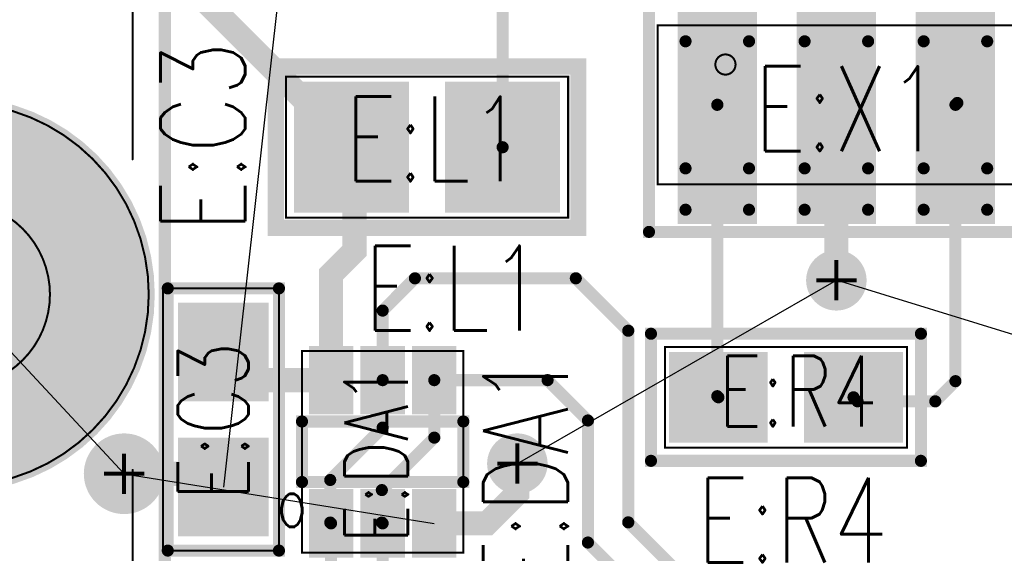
# Model space of a CAD drawing. Extents: x -7.2 to 18.3, y -5.6 to 10.9.
# Tile 29 of 112: x 3.073 to 3.561, y -0.134 to 0.13. Entities that reach past the tile are written whole.
import ezdxf
from ezdxf.enums import TextEntityAlignment as Align

# ---------------------------------------------------------------- set-up
doc = ezdxf.new("R2010")
doc.units = 0
for name, pattern in [('SIG_234', [2, 1, 1]), ('SIG_235', [2, 1, 1]), ('SIG_241', [2, 1, 1]), ('SIG_242', [2, 1, 1]), ('SIG_249', [2, 1, 1]), ('SIG_261', [2, 1, 1]), ('SIG_262', [2, 1, 1]), ('TRMIDX_0', [2, 1, 1]), ('TRMIDX_1', [2, 1, 1]), ('TRMIDX_2', [2, 1, 1])]:
    doc.linetypes.add(name, pattern=pattern)
for name, color, linetype in [('ATTRIBUTE_123', 255, 'CONTINUOUS'), ('DRIL_PLTE_THRU_01', 16, 'CONTINUOUS'), ('DRIL_PLTE_THRU_03', 146, 'CONTINUOUS'), ('DRIL_PLTE_THRU_04', 176, 'CONTINUOUS'), ('DRIL_SYMBOL', 254, 'CONTINUOUS'), ('LINK_00', 2, 'CONTINUOUS'), ('PADS_BOT', 5, 'CONTINUOUS'), ('PADS_INNER', 1, 'CONTINUOUS'), ('PADS_TOP', 1, 'CONTINUOUS'), ('PADS_XR_131', 3, 'CONTINUOUS'), ('PADS_XR_132', 6, 'CONTINUOUS'), ('PADS_XR_133', 254, 'CONTINUOUS'), ('PART_NAME_123', 255, 'CONTINUOUS'), ('PART_NAME_129', 2, 'CONTINUOUS'), ('PART_TOP_2DLINE_123', 255, 'CONTINUOUS'), ('PART_TOP_2DLINE_129', 2, 'CONTINUOUS'), ('PART_TOP_COPPER_01', 1, 'CONTINUOUS'), ('TRACE_01', 1, 'CONTINUOUS'), ('VIAPTS', 56, 'CONTINUOUS')]:
    doc.layers.add(name, color=color, linetype=linetype)
doc.styles.add('W0$001', font='simplex', dxfattribs={"width": 0.75})
doc.styles.add('W0$005', font='simplex', dxfattribs={"width": 0.75})
doc.styles.add('W0$006', font='simplex', dxfattribs={"width": 0.75})

# ---------------------------------------------------------------- blocks, each defined once
blk = doc.blocks.new('SMOOTH_0$001')
at = {"const_width": 0.0005}
blk.add_lwpolyline([(-0.00025, 0, 1), (0.00025, 0, 1)], format="xyb", close=True, dxfattribs=at)
blk = doc.blocks.new('SMOOTH_0$006')
at = {"const_width": 0.003}
blk.add_lwpolyline([(-0.0015, 0, 1), (0.0015, 0, 1)], format="xyb", close=True, dxfattribs=at)
blk = doc.blocks.new('PART_BODY_TOP_395')
at = {"layer": 'PART_TOP_2DLINE_123', "const_width": 0.006}
blk.add_lwpolyline([(-0.04, 0.015), (0.04, 0.015), (0.04, -0.015), (-0.04, -0.015)], close=True, dxfattribs=at)
blk.add_lwpolyline([(-0.04, 0.015), (0.04, 0.015), (0.04, -0.015), (-0.04, -0.015)], close=True, dxfattribs=at)
at = {"layer": 'PART_TOP_2DLINE_129', "const_width": 0.001}
blk.add_lwpolyline([(-0.04, -0.05), (0.04, -0.05), (0.04, 0.05), (-0.04, 0.05)], close=True, dxfattribs=at)
blk.add_lwpolyline([(-0.04, -0.05), (0.04, -0.05), (0.04, 0.05), (-0.04, 0.05)], close=True, dxfattribs=at)
blk.add_lwpolyline([(-0.035, -0.06, 1), (-0.025, -0.06, 1)], format="xyb", close=True, dxfattribs=at)
blk.add_lwpolyline([(-0.035, -0.06, 1), (-0.025, -0.06, 1)], format="xyb", close=True, dxfattribs=at)
at = {"layer": 'PART_TOP_2DLINE_123'}
for p in [(-0.04, 0.015), (-0.04, 0.015), (0.04, 0.015), (0.04, 0.015), (-0.04, -0.015), (-0.04, -0.015), (0.04, -0.015), (0.04, -0.015)]:
    blk.add_blockref('SMOOTH_0$006', p, dxfattribs=at)
at = {"layer": 'PART_TOP_2DLINE_129'}
for p in [(-0.04, 0.05), (-0.04, 0.05), (0.04, 0.05), (0.04, 0.05), (-0.04, -0.05), (-0.04, -0.05), (0.04, -0.05), (0.04, -0.05)]:
    blk.add_blockref('SMOOTH_0$001', p, dxfattribs=at)
blk = doc.blocks.new('DRIL_HOLE_0')
blk.add_lwpolyline([(0, 0, 1), (0, 0, 1)], format="xyb", close=True)
blk = doc.blocks.new('PAD_1')
blk.add_lwpolyline([(0, 0, 1), (0, 0, 1)], format="xyb", close=True)
blk = doc.blocks.new('PAD_141')
at = {"const_width": 0.022}
blk.add_lwpolyline([(-0.017, 0), (0.017, 0)], dxfattribs=at)
blk = doc.blocks.new('PAD_142')
at = {"const_width": 0.016}
blk.add_lwpolyline([(-0.014, 0), (0.014, 0)], dxfattribs=at)
blk = doc.blocks.new('STK_TOP_82')
at = {"layer": 'DRIL_PLTE_THRU_01'}
blk.add_blockref('DRIL_HOLE_0', (0, 0), dxfattribs=at)
at = {"layer": 'DRIL_PLTE_THRU_03'}
blk.add_blockref('DRIL_HOLE_0', (0, 0), dxfattribs=at)
at = {"layer": 'DRIL_PLTE_THRU_04'}
blk.add_blockref('DRIL_HOLE_0', (0, 0), dxfattribs=at)
at = {"layer": 'PADS_BOT'}
blk.add_blockref('PAD_1', (0, 0), dxfattribs=at)
at = {"layer": 'PADS_INNER'}
blk.add_blockref('PAD_1', (0, 0), dxfattribs=at)
at = {"layer": 'PADS_TOP', "rotation": 90}
blk.add_blockref('PAD_142', (0, 0), dxfattribs=at)
at = {"layer": 'PADS_XR_131', "rotation": 90}
blk.add_blockref('PAD_141', (0, 0), dxfattribs=at)
at = {"layer": 'PADS_XR_133', "rotation": 90}
blk.add_blockref('PAD_142', (0, 0), dxfattribs=at)
blk = doc.blocks.new('SYM_TOP_68')
for name, p in [('STK_TOP_82', (-0.0256, 0.0355)), ('STK_TOP_82', (0, 0.0355)), ('STK_TOP_82', (0.0256, 0.0355)), ('PART_BODY_TOP_395', (0, 0)), ('STK_TOP_82', (-0.0256, -0.0355)), ('STK_TOP_82', (0, -0.0355)), ('STK_TOP_82', (0.0256, -0.0355))]:
    blk.add_blockref(name, p)
blk = doc.blocks.new('PART_TOP_472')
blk.add_blockref('SYM_TOP_68', (0, 0))
at = {"layer": 'ATTRIBUTE_123', "style": 'W0$005', "width": 0.75}
blk.add_text('o', height=0.0245, dxfattribs=at).set_placement((-0.045, -0.025), align=Align.MIDDLE_CENTER)
at = {"layer": 'PART_NAME_123', "style": 'W0$006', "width": 0.75}
blk.add_text('E:DA1', height=0.042, rotation=90, dxfattribs=at).set_placement((0.0709, -0.0099), align=Align.MIDDLE_CENTER)
at = {"layer": 'PART_NAME_129', "style": 'W0$001', "width": 0.75}
blk.add_text('E:DA1', height=0.0315, rotation=90, dxfattribs=at).set_placement((-0.0032, -0.0009), align=Align.MIDDLE_CENTER)
blk = doc.blocks.new('PART_BODY_TOP_397')
at = {"layer": 'PART_TOP_2DLINE_123', "const_width": 0.006}
blk.add_lwpolyline([(-0.375, 0.389), (0.05, 0.389), (0.05, -0.291), (-0.375, -0.291)], close=True, dxfattribs=at)
at = {"layer": 'PART_TOP_2DLINE_129', "const_width": 0.001}
for points in [[(-0.28, -0.188, 1), (-0.09, -0.188, 1)], [(-0.231, -0.188, 1), (-0.139, -0.188, 1)]]:
    blk.add_lwpolyline(points, format="xyb", close=True, dxfattribs=at)
for points in [[(-0.374, -0.275), (-0.272, -0.275)], [(0.049, -0.275), (-0.118, -0.275)]]:
    blk.add_lwpolyline(points, dxfattribs=at)
at = {"layer": 'PART_TOP_2DLINE_129'}
for p in [(-0.272, -0.275), (-0.118, -0.275)]:
    blk.add_blockref('SMOOTH_0$001', p, dxfattribs=at)
blk = doc.blocks.new('DRIL_SYMBOL_0$092')
at = {"layer": 'DRIL_SYMBOL', "const_width": 0.002}
for points in [[(0, -0.01), (0, 0.01)], [(-0.01, 0), (0.01, 0)]]:
    blk.add_lwpolyline(points, dxfattribs=at)
blk = doc.blocks.new('DRIL_HOLE_0$092')
at = {"const_width": 0.046}
blk.add_lwpolyline([(-0.023, 0, 1), (0.023, 0, 1)], format="xyb", close=True, dxfattribs=at)
blk.add_blockref('DRIL_SYMBOL_0$092', (0, 0))
blk = doc.blocks.new('PAD_144')
at = {"const_width": 0.095}
blk.add_lwpolyline([(0, -0.0475, 1), (0, 0.0475, 1)], format="xyb", close=True, dxfattribs=at)
blk = doc.blocks.new('PAD_145')
at = {"const_width": 0.098}
blk.add_lwpolyline([(0, -0.049, 1), (0, 0.049, 1)], format="xyb", close=True, dxfattribs=at)
blk = doc.blocks.new('STK_TOP_84')
at = {"layer": 'DRIL_PLTE_THRU_01'}
blk.add_blockref('DRIL_HOLE_0$092', (0, 0), dxfattribs=at)
at = {"layer": 'DRIL_PLTE_THRU_03'}
blk.add_blockref('DRIL_HOLE_0$092', (0, 0), dxfattribs=at)
at = {"layer": 'DRIL_PLTE_THRU_04'}
blk.add_blockref('DRIL_HOLE_0$092', (0, 0), dxfattribs=at)
at = {"layer": 'PADS_BOT'}
blk.add_blockref('PAD_144', (0, 0), dxfattribs=at)
at = {"layer": 'PADS_INNER'}
blk.add_blockref('PAD_144', (0, 0), dxfattribs=at)
at = {"layer": 'PADS_TOP'}
blk.add_blockref('PAD_144', (0, 0), dxfattribs=at)
at = {"layer": 'PADS_XR_131'}
blk.add_blockref('PAD_145', (0, 0), dxfattribs=at)
at = {"layer": 'PADS_XR_132'}
blk.add_blockref('PAD_145', (0, 0), dxfattribs=at)
blk = doc.blocks.new('SYM_TOP_70')
for name, p in [('PART_BODY_TOP_397', (0, 0)), ('STK_TOP_84', (-0.185, -0.188))]:
    blk.add_blockref(name, p)
blk = doc.blocks.new('PART_TOP_474')
blk.add_blockref('SYM_TOP_70', (0, 0))
blk = doc.blocks.new('SMOOTH_0$008')
at = {"const_width": 0.004}
blk.add_lwpolyline([(-0.002, 0, 1), (0.002, 0, 1)], format="xyb", close=True, dxfattribs=at)
blk = doc.blocks.new('PART_BODY_TOP_398')
at = {"layer": 'PART_TOP_2DLINE_123', "const_width": 0.008}
blk.add_lwpolyline([(-0.075, -0.04), (0.075, -0.04), (0.075, 0.04), (-0.075, 0.04)], close=True, dxfattribs=at)
at = {"layer": 'PART_TOP_2DLINE_129', "const_width": 0.001}
blk.add_lwpolyline([(-0.07, -0.035), (0.07, -0.035), (0.07, 0.035), (-0.07, 0.035)], close=True, dxfattribs=at)
at = {"layer": 'PART_TOP_2DLINE_123'}
for p in [(-0.075, 0.04), (0.075, 0.04), (-0.075, -0.04), (0.075, -0.04)]:
    blk.add_blockref('SMOOTH_0$008', p, dxfattribs=at)
at = {"layer": 'PART_TOP_2DLINE_129'}
for p in [(-0.07, 0.035), (0.07, 0.035), (-0.07, -0.035), (0.07, -0.035)]:
    blk.add_blockref('SMOOTH_0$001', p, dxfattribs=at)
blk = doc.blocks.new('PAD_35')
at = {"const_width": 0.057}
blk.add_lwpolyline([(-0.0325, 0), (0.0325, 0)], dxfattribs=at)
blk = doc.blocks.new('PAD_36')
at = {"const_width": 0.051}
blk.add_lwpolyline([(-0.0295, 0), (0.0295, 0)], dxfattribs=at)
blk = doc.blocks.new('STK_TOP_23')
at = {"layer": 'DRIL_PLTE_THRU_01'}
blk.add_blockref('DRIL_HOLE_0', (0, 0), dxfattribs=at)
at = {"layer": 'DRIL_PLTE_THRU_03'}
blk.add_blockref('DRIL_HOLE_0', (0, 0), dxfattribs=at)
at = {"layer": 'DRIL_PLTE_THRU_04'}
blk.add_blockref('DRIL_HOLE_0', (0, 0), dxfattribs=at)
at = {"layer": 'PADS_BOT'}
blk.add_blockref('PAD_1', (0, 0), dxfattribs=at)
at = {"layer": 'PADS_INNER'}
blk.add_blockref('PAD_1', (0, 0), dxfattribs=at)
at = {"layer": 'PADS_TOP', "rotation": 90}
blk.add_blockref('PAD_36', (0, 0), dxfattribs=at)
at = {"layer": 'PADS_XR_131', "rotation": 90}
blk.add_blockref('PAD_35', (0, 0), dxfattribs=at)
at = {"layer": 'PADS_XR_133', "rotation": 90}
blk.add_blockref('PAD_36', (0, 0), dxfattribs=at)
blk = doc.blocks.new('SYM_TOP_71')
for name, p in [('STK_TOP_23', (-0.0375, 0)), ('STK_TOP_23', (0.0375, 0)), ('PART_BODY_TOP_398', (0, 0))]:
    blk.add_blockref(name, p)
blk = doc.blocks.new('PART_TOP_475')
blk.add_blockref('SYM_TOP_71', (0, 0))
at = {"layer": 'PART_NAME_123', "style": 'W0$006', "width": 0.75}
blk.add_text('E:L1', height=0.042, dxfattribs=at).set_placement((-0.0311, -0.0909))
at = {"layer": 'PART_NAME_129', "style": 'W0$001', "width": 0.75}
blk.add_text('E:L1', height=0.042, dxfattribs=at).set_placement((0.0039, 0.0041), align=Align.MIDDLE_CENTER)
blk = doc.blocks.new('PART_BODY_TOP_403')
at = {"layer": 'PART_TOP_2DLINE_123', "const_width": 0.006}
blk.add_lwpolyline([(-0.09291, 0.06299), (0.09291, 0.06299), (0.09291, -0.06299), (-0.09291, -0.06299)], close=True, dxfattribs=at)
blk.add_lwpolyline([(0.074, -0.071, 1), (0.084, -0.071, 1)], format="xyb", close=True, dxfattribs=at)
at = {"layer": 'PART_TOP_2DLINE_129', "const_width": 0.001}
blk.add_lwpolyline([(-0.08858, 0.03937), (0.08858, 0.03937), (0.08858, -0.03937), (-0.08858, -0.03937)], close=True, dxfattribs=at)
blk.add_lwpolyline([(0.05, -0.02, 1), (0.06, -0.02, 1)], format="xyb", close=True, dxfattribs=at)
at = {"layer": 'PART_TOP_COPPER_01', "linetype": 'TRMIDX_2', "const_width": 0.006}
for points in [[(-0.0748, 0.052), (-0.04331, 0.052), (-0.04331, 0.0315), (-0.0748, 0.0315)], [(-0.0748, -0.0315), (-0.04331, -0.0315), (-0.04331, -0.0515), (-0.0748, -0.0515)]]:
    blk.add_lwpolyline(points, close=True, dxfattribs=at)
at = {"layer": 'PART_TOP_COPPER_01', "linetype": 'TRMIDX_1', "const_width": 0.006}
for points in [[(-0.01575, 0.052), (0.01575, 0.052), (0.01575, 0.0315), (-0.01575, 0.0315)], [(-0.01575, -0.0315), (0.01575, -0.0315), (0.01575, -0.0515), (-0.01575, -0.0515)]]:
    blk.add_lwpolyline(points, close=True, dxfattribs=at)
at = {"layer": 'PART_TOP_COPPER_01', "linetype": 'TRMIDX_0', "const_width": 0.006}
for points in [[(0.04331, 0.052), (0.0748, 0.052), (0.0748, 0.0315), (0.04331, 0.0315)], [(0.04331, -0.0315), (0.0748, -0.0315), (0.0748, -0.0515), (0.04331, -0.0515)]]:
    blk.add_lwpolyline(points, close=True, dxfattribs=at)
at = {"layer": 'PART_TOP_2DLINE_123'}
for p in [(-0.09291, 0.06299), (0.09291, 0.06299), (-0.09291, -0.06299), (0.09291, -0.06299)]:
    blk.add_blockref('SMOOTH_0$006', p, dxfattribs=at)
at = {"layer": 'PART_TOP_2DLINE_129'}
for p in [(-0.08858, 0.03937), (0.08858, 0.03937), (-0.08858, -0.03937), (0.08858, -0.03937)]:
    blk.add_blockref('SMOOTH_0$001', p, dxfattribs=at)
at = {"layer": 'PART_TOP_COPPER_01'}
for p in [(-0.0748, 0.052), (-0.04331, 0.052), (-0.01575, 0.052), (0.01575, 0.052), (0.04331, 0.052), (0.0748, 0.052), (-0.0748, 0.0315), (-0.04331, 0.0315), (-0.01575, 0.0315), (0.01575, 0.0315), (0.04331, 0.0315), (0.0748, 0.0315), (-0.0748, -0.0315), (-0.04331, -0.0315), (-0.01575, -0.0315), (0.01575, -0.0315), (0.04331, -0.0315), (0.0748, -0.0315), (-0.0748, -0.0515), (-0.04331, -0.0515), (-0.01575, -0.0515), (0.01575, -0.0515), (0.04331, -0.0515), (0.0748, -0.0515)]:
    blk.add_blockref('SMOOTH_0$006', p, dxfattribs=at)
blk = doc.blocks.new('PAD_150')
at = {"const_width": 0.03937}
blk.add_lwpolyline([(-0.05906, 0), (0.05906, 0)], dxfattribs=at)
blk = doc.blocks.new('PAD_151')
at = {"const_width": 0.016}
blk.add_lwpolyline([(-0.0515, 0), (0.0515, 0)], dxfattribs=at)
blk = doc.blocks.new('STK_TOP_89')
at = {"layer": 'DRIL_PLTE_THRU_01'}
blk.add_blockref('DRIL_HOLE_0', (0, 0), dxfattribs=at)
at = {"layer": 'DRIL_PLTE_THRU_03'}
blk.add_blockref('DRIL_HOLE_0', (0, 0), dxfattribs=at)
at = {"layer": 'DRIL_PLTE_THRU_04'}
blk.add_blockref('DRIL_HOLE_0', (0, 0), dxfattribs=at)
at = {"layer": 'PADS_BOT'}
blk.add_blockref('PAD_1', (0, 0), dxfattribs=at)
at = {"layer": 'PADS_INNER'}
blk.add_blockref('PAD_1', (0, 0), dxfattribs=at)
at = {"layer": 'PADS_TOP', "rotation": 90}
blk.add_blockref('PAD_151', (0, 0), dxfattribs=at)
at = {"layer": 'PADS_XR_131', "rotation": 90}
blk.add_blockref('PAD_150', (0, 0), dxfattribs=at)
at = {"layer": 'PADS_XR_133', "rotation": 90}
blk.add_blockref('PAD_151', (0, 0), dxfattribs=at)
blk = doc.blocks.new('SYM_TOP_76')
for name, p in [('STK_TOP_89', (-0.05906, 0)), ('STK_TOP_89', (0, 0)), ('STK_TOP_89', (0.05906, 0)), ('PART_BODY_TOP_403', (0, 0))]:
    blk.add_blockref(name, p)
blk = doc.blocks.new('PART_TOP_481')
blk.add_blockref('SYM_TOP_76', (0, 0))
at = {"layer": 'PART_NAME_123', "style": 'W0$006', "width": 0.75}
blk.add_text('E:X1', height=0.042, rotation=180, dxfattribs=at).set_placement((0.0441, -0.0781))
at = {"layer": 'PART_NAME_129', "style": 'W0$001', "width": 0.75}
blk.add_text('E:X1', height=0.042, rotation=180, dxfattribs=at).set_placement((-0.0059, 0.0019), align=Align.MIDDLE_CENTER)
blk = doc.blocks.new('PART_BODY_TOP_404')
at = {"layer": 'PART_TOP_2DLINE_123', "const_width": 0.006}
blk.add_lwpolyline([(-0.065, -0.02756), (0.065, -0.02756), (0.065, 0.02756), (-0.065, 0.02756)], close=True, dxfattribs=at)
at = {"layer": 'PART_TOP_2DLINE_129', "const_width": 0.001}
blk.add_lwpolyline([(-0.065, -0.03), (0.065, -0.03), (0.065, 0.02756), (-0.065, 0.02756)], close=True, dxfattribs=at)
at = {"layer": 'PART_TOP_2DLINE_123'}
for p in [(-0.065, 0.02756), (0.065, 0.02756), (-0.065, -0.02756), (0.065, -0.02756)]:
    blk.add_blockref('SMOOTH_0$006', p, dxfattribs=at)
at = {"layer": 'PART_TOP_2DLINE_129'}
for p in [(-0.065, 0.02756), (0.065, 0.02756), (-0.065, -0.03), (0.065, -0.03)]:
    blk.add_blockref('SMOOTH_0$001', p, dxfattribs=at)
blk = doc.blocks.new('PAD_46')
at = {"const_width": 0.045}
blk.add_lwpolyline([(-0.0245, 0), (0.0245, 0)], dxfattribs=at)
blk = doc.blocks.new('PAD_47')
at = {"const_width": 0.039}
blk.add_lwpolyline([(-0.0215, 0), (0.0215, 0)], dxfattribs=at)
blk = doc.blocks.new('STK_TOP_14')
at = {"layer": 'DRIL_PLTE_THRU_01'}
blk.add_blockref('DRIL_HOLE_0', (0, 0), dxfattribs=at)
at = {"layer": 'DRIL_PLTE_THRU_03'}
blk.add_blockref('DRIL_HOLE_0', (0, 0), dxfattribs=at)
at = {"layer": 'DRIL_PLTE_THRU_04'}
blk.add_blockref('DRIL_HOLE_0', (0, 0), dxfattribs=at)
at = {"layer": 'PADS_BOT'}
blk.add_blockref('PAD_1', (0, 0), dxfattribs=at)
at = {"layer": 'PADS_INNER'}
blk.add_blockref('PAD_1', (0, 0), dxfattribs=at)
at = {"layer": 'PADS_TOP'}
blk.add_blockref('PAD_47', (0, 0), dxfattribs=at)
at = {"layer": 'PADS_XR_131'}
blk.add_blockref('PAD_46', (0, 0), dxfattribs=at)
at = {"layer": 'PADS_XR_133'}
blk.add_blockref('PAD_47', (0, 0), dxfattribs=at)
blk = doc.blocks.new('SYM_TOP_77')
for name, p in [('PART_BODY_TOP_404', (0, 0)), ('STK_TOP_14', (-0.0335, 0)), ('STK_TOP_14', (0.0335, 0))]:
    blk.add_blockref(name, p)
blk = doc.blocks.new('PART_TOP_493')
blk.add_blockref('SYM_TOP_77', (0, 0))
at = {"layer": 'PART_NAME_123', "style": 'W0$006', "width": 0.75}
blk.add_text('E:C3', height=0.042, rotation=-180, dxfattribs=at).set_placement((-0.1401, -0.0101), align=Align.MIDDLE_CENTER)
at = {"layer": 'PART_NAME_129', "style": 'W0$001', "width": 0.75}
blk.add_text('E:C3', height=0.035, rotation=-180, dxfattribs=at).set_placement((0.0009, -0.0051), align=Align.MIDDLE_CENTER)
blk = doc.blocks.new('PART_BODY_TOP_346')
at = {"layer": 'PART_TOP_2DLINE_123', "const_width": 0.006}
blk.add_lwpolyline([(-0.06693, -0.0315), (0.06693, -0.0315), (0.06693, 0.0315), (-0.06693, 0.0315)], close=True, dxfattribs=at)
at = {"layer": 'PART_TOP_2DLINE_129', "const_width": 0.001}
blk.add_lwpolyline([(-0.06, -0.025), (0.06, -0.025), (0.06, 0.025), (-0.06, 0.025)], close=True, dxfattribs=at)
at = {"layer": 'PART_TOP_2DLINE_123'}
for p in [(-0.06693, 0.0315), (0.06693, 0.0315), (-0.06693, -0.0315), (0.06693, -0.0315)]:
    blk.add_blockref('SMOOTH_0$006', p, dxfattribs=at)
at = {"layer": 'PART_TOP_2DLINE_129'}
for p in [(-0.06, 0.025), (0.06, 0.025), (-0.06, -0.025), (0.06, -0.025)]:
    blk.add_blockref('SMOOTH_0$001', p, dxfattribs=at)
blk = doc.blocks.new('SYM_TOP_19')
for name, p in [('PART_BODY_TOP_346', (0, 0)), ('STK_TOP_14', (-0.0335, 0)), ('STK_TOP_14', (0.0335, 0))]:
    blk.add_blockref(name, p)
blk = doc.blocks.new('PART_TOP_507')
blk.add_blockref('SYM_TOP_19', (0, 0))
at = {"layer": 'PART_NAME_123', "style": 'W0$006', "width": 0.75}
blk.add_text('E:R4', height=0.042, dxfattribs=at).set_placement((-0.0441, -0.0819))
at = {"layer": 'PART_NAME_129', "style": 'W0$001', "width": 0.75}
blk.add_text('E:R4', height=0.035, dxfattribs=at).set_placement((0.0059, 0.0031), align=Align.MIDDLE_CENTER)
blk = doc.blocks.new('SMOOTH_0$012')
at = {"const_width": 0.006}
blk.add_lwpolyline([(-0.003, 0, 1), (0.003, 0, 1)], format="xyb", close=True, dxfattribs=at)
blk = doc.blocks.new('DRIL_SYMBOL_0$013')
at = {"layer": 'DRIL_SYMBOL', "const_width": 0.002}
for points in [[(0, -0.01), (0, 0.01)], [(-0.01, 0), (0.01, 0)]]:
    blk.add_lwpolyline(points, dxfattribs=at)
blk = doc.blocks.new('DRIL_HOLE_0$013')
at = {"const_width": 0.0065}
blk.add_lwpolyline([(-0.00325, 0, 1), (0.00325, 0, 1)], format="xyb", close=True, dxfattribs=at)
blk.add_blockref('DRIL_SYMBOL_0$013', (0, 0))
blk = doc.blocks.new('PAD_190')
at = {"const_width": 0.015}
blk.add_lwpolyline([(0, -0.0075, 1), (0, 0.0075, 1)], format="xyb", close=True, dxfattribs=at)
blk = doc.blocks.new('STK_TOP_5')
at = {"layer": 'DRIL_PLTE_THRU_01'}
blk.add_blockref('DRIL_HOLE_0$013', (0, 0), dxfattribs=at)
at = {"layer": 'DRIL_PLTE_THRU_03'}
blk.add_blockref('DRIL_HOLE_0$013', (0, 0), dxfattribs=at)
at = {"layer": 'DRIL_PLTE_THRU_04'}
blk.add_blockref('DRIL_HOLE_0$013', (0, 0), dxfattribs=at)
at = {"layer": 'PADS_BOT'}
blk.add_blockref('PAD_190', (0, 0), dxfattribs=at)
at = {"layer": 'PADS_INNER'}
blk.add_blockref('PAD_190', (0, 0), dxfattribs=at)
at = {"layer": 'PADS_TOP'}
blk.add_blockref('PAD_190', (0, 0), dxfattribs=at)
blk = doc.blocks.new('SYM_TOP_3')
blk.add_blockref('STK_TOP_5', (0, 0))
blk = doc.blocks.new('DRIL_SYMBOL_0$018')
at = {"layer": 'DRIL_SYMBOL', "const_width": 0.002}
for points in [[(0, -0.01), (0, 0.01)], [(-0.01, 0), (0.01, 0)]]:
    blk.add_lwpolyline(points, dxfattribs=at)
blk = doc.blocks.new('DRIL_HOLE_0$018')
at = {"const_width": 0.009}
blk.add_lwpolyline([(-0.0045, 0, 1), (0.0045, 0, 1)], format="xyb", close=True, dxfattribs=at)
blk.add_blockref('DRIL_SYMBOL_0$018', (0, 0))
blk = doc.blocks.new('PAD_138')
at = {"const_width": 0.02}
blk.add_lwpolyline([(0, -0.01, 1), (0, 0.01, 1)], format="xyb", close=True, dxfattribs=at)
blk = doc.blocks.new('STK_TOP_4')
at = {"layer": 'DRIL_PLTE_THRU_01'}
blk.add_blockref('DRIL_HOLE_0$018', (0, 0), dxfattribs=at)
at = {"layer": 'DRIL_PLTE_THRU_03'}
blk.add_blockref('DRIL_HOLE_0$018', (0, 0), dxfattribs=at)
at = {"layer": 'DRIL_PLTE_THRU_04'}
blk.add_blockref('DRIL_HOLE_0$018', (0, 0), dxfattribs=at)
at = {"layer": 'PADS_BOT'}
blk.add_blockref('PAD_138', (0, 0), dxfattribs=at)
at = {"layer": 'PADS_INNER'}
blk.add_blockref('PAD_138', (0, 0), dxfattribs=at)
at = {"layer": 'PADS_TOP'}
blk.add_blockref('PAD_138', (0, 0), dxfattribs=at)
blk = doc.blocks.new('SYM_TOP_2')
blk.add_blockref('STK_TOP_4', (0, 0))

msp = doc.modelspace()

# ---------------------------------------------------------------- linework, layer by layer
at = {"layer": 'LINK_00', "linetype": 'SIG_235'}
for p, q in [((3.2042, 0.1659), (3.1742, -0.1016)), ((3.32, -0.09), (3.4782, 0.0009)), ((3.6892, -0.0641), (3.4782, 0.0009)), ((3.125, -0.095), (3.0422, -0.0061)), ((3.125, -0.095), (3.2788, -0.1196))]:
    msp.add_line(p, q, dxfattribs=at)
at = {"layer": 'TRACE_01', "linetype": 'SIG_234', "const_width": 0.012}
for points in [[(3.2377, 0.0669), (3.1642, 0.1404), (3.1642, 0.2309), (3.0616, 0.3335), (2.9782, 0.3335)], [(3.2276, -0.0486), (3.2276, 0.0039), (3.2392, 0.0155), (3.2392, 0.0654), (3.2377, 0.0669)], [(3.2276, -0.0486), (3.1747, -0.0486), (3.1742, -0.0481), (3.1742, -0.0346)]]:
    msp.add_lwpolyline(points, dxfattribs=at)
at = {"layer": 'TRACE_01', "linetype": 'SIG_261', "const_width": 0.006}
for points in [[(3.41914, 0.0879), (3.4192, 0.08796), (3.4192, 0.1559), (3.47504, 0.21174), (3.47504, 0.27155)], [(3.4197, -0.0571), (3.41914, -0.05654), (3.41914, 0.0879)]]:
    msp.add_lwpolyline(points, dxfattribs=at)
at = {"layer": 'TRACE_01', "linetype": 'SIG_262', "const_width": 0.006}
for points in [[(3.53726, 0.0879), (3.5382, 0.08884), (3.5382, 0.1669), (3.49473, 0.21037), (3.49473, 0.27155)], [(3.4887, -0.0591), (3.52726, -0.0591), (3.53726, -0.0491), (3.53726, 0.0879)], [(3.4887, -0.0591), (3.4867, -0.0571)]]:
    msp.add_lwpolyline(points, dxfattribs=at)
at = {"layer": 'TRACE_01', "linetype": 'SIG_249', "const_width": 0.006}
msp.add_lwpolyline([(3.3127, 0.0669), (3.3127, 0.1569), (3.3187, 0.1629)], dxfattribs=at)
at = {"layer": 'TRACE_01', "linetype": 'SIG_235', "const_width": 0.012}
for points in [[(3.4782, 0.0009), (3.4782, 0.0879)], [(3.2788, -0.1196), (3.305, -0.1196), (3.32, -0.1046), (3.32, -0.09)], [(3.1742, -0.1016), (3.1742, -0.095), (3.125, -0.095)]]:
    msp.add_lwpolyline(points, dxfattribs=at)
at = {"layer": 'TRACE_01', "linetype": 'SIG_241', "const_width": 0.006}
for points in [[(3.2532, -0.0486), (3.2532, -0.0141), (3.2692, 0.0019)], [(3.399, -0.1431), (3.375, -0.1191), (3.375, -0.0241), (3.349, 0.0019), (3.2692, 0.0019)], [(3.2276, -0.1196), (3.2272, -0.1192), (3.2272, -0.0981), (3.2532, -0.0721), (3.2532, -0.0486)], [(2.7821, -0.15), (3.2181, -0.15), (3.2276, -0.1405), (3.2276, -0.1196)]]:
    msp.add_lwpolyline(points, dxfattribs=at)
at = {"layer": 'TRACE_01', "linetype": 'SIG_242', "const_width": 0.006}
for points in [[(3.2532, -0.1196), (3.2528, -0.1192), (3.2528, -0.1031), (3.2788, -0.0771), (3.2788, -0.0486)], [(3.3909, -0.165), (3.355, -0.1291), (3.355, -0.0686), (3.335, -0.0486), (3.2788, -0.0486)], [(2.7551, -0.165), (3.2301, -0.165), (3.2532, -0.1419), (3.2532, -0.1196)]]:
    msp.add_lwpolyline(points, dxfattribs=at)

# ---------------------------------------------------------------- block references
for name, p, rotation in [('PART_TOP_474', (2.8542, 0.1789), 90), ('PART_TOP_481', (3.4782, 0.0879), 180), ('PART_TOP_493', (3.1742, -0.0681), 270)]:
    msp.add_blockref(name, p, dxfattribs=dict(rotation=rotation))
for name, p in [('PART_TOP_475', (3.2752, 0.0669)), ('PART_TOP_472', (3.2532, -0.0841)), ('PART_TOP_507', (3.4532, -0.0571))]:
    msp.add_blockref(name, p)
at = {"layer": 'TRACE_01'}
for name, p in [('SMOOTH_0$012', (3.4782, 0.0879)), ('SMOOTH_0$006', (3.41914, 0.0879)), ('SMOOTH_0$006', (3.41914, 0.0879)), ('SMOOTH_0$006', (3.4192, 0.08796)), ('SMOOTH_0$006', (3.53726, 0.0879)), ('SMOOTH_0$006', (3.53726, 0.0879)), ('SMOOTH_0$006', (3.5382, 0.08884)), ('SMOOTH_0$012', (3.2377, 0.0669)), ('SMOOTH_0$012', (3.2377, 0.0669)), ('SMOOTH_0$012', (3.2392, 0.0654)), ('SMOOTH_0$006', (3.3127, 0.0669)), ('SMOOTH_0$012', (3.2392, 0.0155)), ('SMOOTH_0$012', (3.2276, 0.0039)), ('SMOOTH_0$006', (3.2692, 0.0019)), ('SMOOTH_0$006', (3.2692, 0.0019)), ('SMOOTH_0$006', (3.349, 0.0019)), ('SMOOTH_0$012', (3.4782, 0.0009)), ('SMOOTH_0$006', (3.2532, -0.0141)), ('SMOOTH_0$006', (3.375, -0.0241)), ('SMOOTH_0$012', (3.1742, -0.0346)), ('SMOOTH_0$012', (3.1742, -0.0481)), ('SMOOTH_0$012', (3.1747, -0.0486)), ('SMOOTH_0$012', (3.2276, -0.0486)), ('SMOOTH_0$012', (3.2276, -0.0486)), ('SMOOTH_0$006', (3.2532, -0.0486)), ('SMOOTH_0$006', (3.2532, -0.0486)), ('SMOOTH_0$006', (3.2788, -0.0486)), ('SMOOTH_0$006', (3.2788, -0.0486)), ('SMOOTH_0$006', (3.335, -0.0486)), ('SMOOTH_0$006', (3.53726, -0.0491)), ('SMOOTH_0$006', (3.41914, -0.05654)), ('SMOOTH_0$006', (3.4197, -0.0571)), ('SMOOTH_0$006', (3.4867, -0.0571)), ('SMOOTH_0$006', (3.4887, -0.0591)), ('SMOOTH_0$006', (3.4887, -0.0591)), ('SMOOTH_0$006', (3.52726, -0.0591)), ('SMOOTH_0$006', (3.355, -0.0686)), ('SMOOTH_0$006', (3.2532, -0.0721)), ('SMOOTH_0$006', (3.2788, -0.0771)), ('SMOOTH_0$012', (3.32, -0.09)), ('SMOOTH_0$012', (3.125, -0.095)), ('SMOOTH_0$012', (3.1742, -0.095)), ('SMOOTH_0$012', (3.1742, -0.1016)), ('SMOOTH_0$006', (3.2272, -0.0981)), ('SMOOTH_0$006', (3.2528, -0.1031)), ('SMOOTH_0$012', (3.32, -0.1046)), ('SMOOTH_0$006', (3.2272, -0.1192)), ('SMOOTH_0$006', (3.2276, -0.1196)), ('SMOOTH_0$006', (3.2276, -0.1196)), ('SMOOTH_0$006', (3.2528, -0.1192)), ('SMOOTH_0$006', (3.2532, -0.1196)), ('SMOOTH_0$006', (3.2532, -0.1196)), ('SMOOTH_0$012', (3.2788, -0.1196)), ('SMOOTH_0$012', (3.305, -0.1196)), ('SMOOTH_0$006', (3.375, -0.1191)), ('SMOOTH_0$006', (3.355, -0.1291))]:
    msp.add_blockref(name, p, dxfattribs=at)
at = {"layer": 'VIAPTS', "linetype": 'SIG_235'}
for name, p in [('SYM_TOP_3', (3.4782, 0.0009)), ('SYM_TOP_2', (3.125, -0.095)), ('SYM_TOP_3', (3.32, -0.09))]:
    msp.add_blockref(name, p, dxfattribs=at)

doc.saveas('drawing.dxf')
